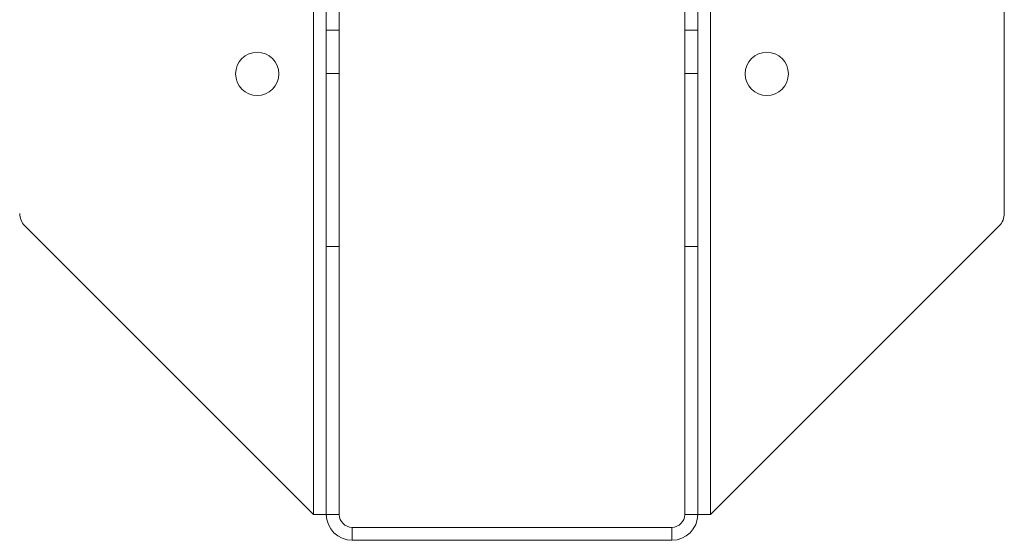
# Model space of a CAD drawing. Header units: millimetres. Extents: x 0 to 210, y 0 to 297.
# Tile 5 of 9: x 39 to 96, y 179 to 210. Entities that reach past the tile are written whole.
import ezdxf

# ---------------------------------------------------------------- set-up
doc = ezdxf.new("R2010")
doc.units = ezdxf.units.MM

msp = doc.modelspace()

# ---------------------------------------------------------------- linework, layer by layer
at = {"color": 7, "linetype": 'Continuous', "lineweight": 15}
for p, q in [((56.3, 213.979), (56.3, 208.978)), ((57.05, 208.978), (57.05, 213.979)), ((77.05, 208.978), (77.05, 213.979)), ((77.8, 208.978), (77.8, 213.979)), ((95.55, 211.455), (95.55, 198.368)), ((55.55, 210.288), (55.55, 180.954)), ((78.55, 180.954), (78.55, 210.288)), ((56.3, 208.978), (57.05, 208.978)), ((56.3, 206.48), (56.3, 208.978)), ((57.05, 208.978), (57.05, 206.48)), ((77.05, 208.978), (77.8, 208.978)), ((77.05, 206.48), (77.05, 208.978)), ((77.8, 208.978), (77.8, 206.48)), ((57.05, 206.48), (56.3, 206.48)), ((56.3, 196.454), (56.3, 206.48)), ((57.05, 196.454), (57.05, 206.48)), ((77.8, 206.48), (77.05, 206.48)), ((77.05, 196.454), (77.05, 206.48)), ((77.8, 196.454), (77.8, 206.48)), ((55.55, 180.954), (38.842, 197.661)), ((78.55, 180.954), (95.257, 197.661)), ((56.3, 180.954), (56.3, 196.454)), ((57.05, 196.454), (56.3, 196.454)), ((57.05, 180.954), (57.05, 196.454)), ((77.05, 196.454), (77.8, 196.454)), ((77.05, 180.954), (77.05, 196.454)), ((77.8, 180.954), (77.8, 196.454)), ((55.55, 180.954), (56.3, 180.954)), ((57.05, 180.954), (56.3, 180.954)), ((77.05, 180.954), (77.8, 180.954)), ((77.8, 180.954), (78.55, 180.954)), ((57.8, 180.204), (57.8, 179.454)), ((57.8, 180.204), (76.3, 180.204)), ((76.3, 180.204), (76.3, 179.454)), ((57.8, 179.454), (76.3, 179.454))]:
    msp.add_line(p, q, dxfattribs=at)
for centre in [(52.3, 206.454), (81.8, 206.454)]:
    msp.add_circle(centre, 1.25, dxfattribs=at)
for centre, radius, start, end in [((39.55, 198.368), 1, 180, 225), ((94.55, 198.368), 1, 315, 0), ((57.8, 180.954), 1.5, 180, 270), ((57.8, 180.954), 0.75, 180, 270), ((76.3, 180.954), 1.5, 270, 360), ((76.3, 180.954), 0.75, 270, 0)]:
    msp.add_arc(centre, radius, start, end, dxfattribs=at)

doc.saveas('drawing.dxf')
